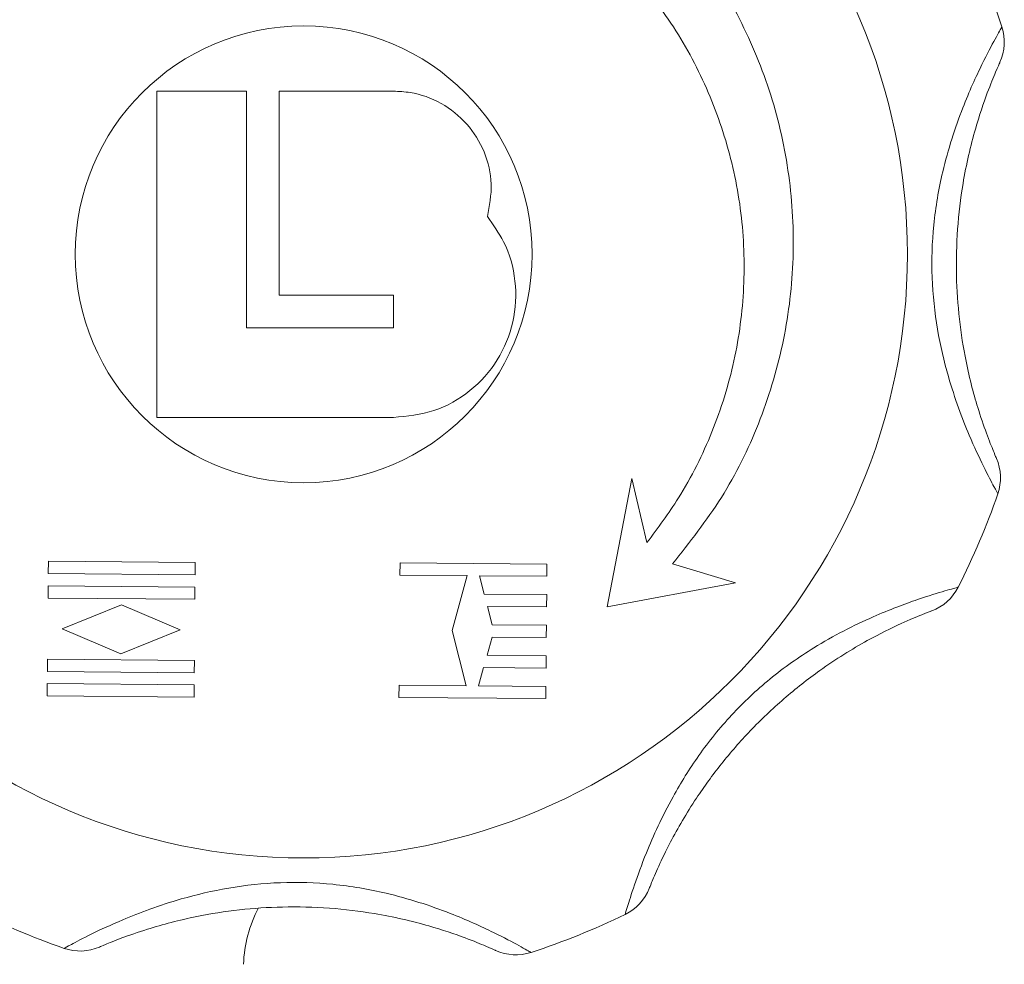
# Model space of a CAD drawing. Header units: millimetres. Extents: x 110 to 833, y 73 to 902.
# Tile 21 of 23: x 737 to 798, y 687 to 745. Entities that reach past the tile are written whole.
import ezdxf

# ---------------------------------------------------------------- set-up
doc = ezdxf.new("R2010")
doc.units = ezdxf.units.MM

msp = doc.modelspace()

# ---------------------------------------------------------------- linework, layer by layer
at = {"color": 7, "linetype": 'Continuous', "lineweight": 15}
for p, q in [((745.868, 740.21), (745.868, 720.21)), ((751.368, 740.21), (745.868, 740.21)), ((751.368, 725.71), (751.368, 740.21)), ((753.368, 740.21), (753.368, 727.71)), ((760.368, 740.21), (753.368, 740.21)), ((753.368, 727.71), (760.368, 727.71)), ((760.368, 727.71), (760.368, 725.71)), ((760.368, 725.71), (751.368, 725.71)), ((745.868, 720.21), (760.368, 720.21)), ((774.988, 716.461), (773.459, 708.609)), ((775.907, 712.547), (774.988, 716.461)), ((739.221, 711.393), (739.215, 710.643)), ((748.221, 711.315), (739.221, 711.393)), ((748.214, 710.565), (748.221, 711.315)), ((760.776, 711.302), (760.769, 710.552)), ((769.775, 711.223), (760.776, 711.302)), ((769.769, 710.473), (769.775, 711.223)), ((781.325, 710.07), (777.475, 711.231)), ((739.215, 710.643), (748.214, 710.565)), ((760.769, 710.552), (764.894, 710.516)), ((764.894, 710.516), (763.96, 707.149)), ((765.644, 710.509), (769.769, 710.473)), ((765.936, 709.382), (765.644, 710.509)), ((739.208, 709.893), (739.202, 709.143)), ((748.208, 709.815), (739.208, 709.893)), ((748.201, 709.065), (748.208, 709.815)), ((773.459, 708.609), (781.325, 710.07)), ((739.202, 709.143), (748.201, 709.065)), ((769.759, 709.348), (765.936, 709.382)), ((769.752, 708.598), (769.759, 709.348)), ((743.698, 708.729), (740.064, 707.261)), ((747.306, 707.198), (743.698, 708.729)), ((766.13, 708.63), (769.752, 708.598)), ((766.422, 707.503), (766.13, 708.63)), ((740.064, 707.261), (743.672, 705.729)), ((743.672, 705.729), (747.306, 707.198)), ((769.743, 707.474), (766.422, 707.503)), ((769.736, 706.724), (769.743, 707.474)), ((763.96, 707.149), (764.835, 703.766)), ((766.104, 705.63), (766.415, 706.753)), ((766.415, 706.753), (769.736, 706.724)), ((739.169, 705.394), (739.162, 704.644)), ((748.168, 705.315), (739.169, 705.394)), ((769.726, 705.599), (766.104, 705.63)), ((769.72, 704.849), (769.726, 705.599)), ((748.162, 704.565), (748.168, 705.315)), ((765.585, 703.76), (765.896, 704.882)), ((765.896, 704.882), (769.72, 704.849)), ((739.162, 704.644), (748.162, 704.565)), ((739.156, 703.894), (739.149, 703.144)), ((748.155, 703.815), (739.156, 703.894)), ((748.149, 703.065), (748.155, 703.815)), ((760.71, 703.802), (760.704, 703.052)), ((764.835, 703.766), (760.71, 703.802)), ((769.71, 703.724), (765.585, 703.76)), ((769.703, 702.974), (769.71, 703.724)), ((739.149, 703.144), (748.149, 703.065)), ((760.704, 703.052), (769.703, 702.974))]:
    msp.add_line(p, q, dxfattribs=at)
for radius in [37, 14]:
    msp.add_circle((754.868, 730.21), radius, dxfattribs=at)
for centre, radius, start, end in [((754.868, 730.21), 45, 18.03507, 25.96493), ((794.804, 743.213), 3, 335.63513, 18.03507), ((794.571, 716.512), 3, 340.96493, 23.36487), ((754.868, 730.21), 45, 333.03507, 340.96493), ((792.302, 711.165), 3, 290.63513, 333.03507), ((773.256, 692.449), 3, 295.96493, 338.36487), ((754.868, 730.21), 45, 243.03507, 250.96493), ((759.176, 686.414), 8, 152.14541, 178), ((754.868, 730.21), 45, 288.03507, 295.96493), ((741.169, 690.506), 3, 250.96493, 293.36487), ((767.871, 690.273), 3, 245.63513, 288.03507)]:
    msp.add_arc(centre, radius, start, end, dxfattribs=at)
for points, knots in [([(777.475, 711.231), (778.52, 712.557), (780.612, 715.209), (782.858, 719.777), (784.341, 724.629), (784.991, 729.667), (784.772, 734.74), (783.724, 739.711), (781.83, 744.418), (779.436, 748.429), (777.481, 750.651), (776.64, 751.606)], [0, 0, 0, 0, 0.114229, 0.228457, 0.342689, 0.45692, 0.571154, 0.685387, 0.799621, 0.913855, 1, 1, 1, 1]), ([(773.743, 748.759), (774.775, 747.643), (776.839, 745.412), (779.178, 741.472), (780.851, 737.224), (781.791, 732.75), (781.954, 728.183), (781.364, 723.649), (779.998, 719.291), (778.147, 715.551), (776.574, 713.44), (775.907, 712.547)], [0, 0, 0, 0, 0.11449, 0.22898, 0.343474, 0.457968, 0.572464, 0.68696, 0.801457, 0.915955, 1, 1, 1, 1]), ([(797.407, 715.533), (797.358, 715.62), (797.262, 715.792), (796.563, 717.114), (795.75, 718.856), (794.989, 720.778), (794.279, 722.941), (793.647, 725.629), (793.308, 728.783), (793.411, 732.058), (793.905, 734.922), (794.574, 737.316), (795.406, 739.644), (796.422, 741.876), (797.317, 743.554), (797.637, 744.107), (797.653, 744.136), (797.657, 744.142)], [0, 0, 0, 0, 0.07471, 0.147656, 0.219564, 0.270922, 0.323815, 0.397478, 0.474063, 0.551015, 0.630949, 0.683293, 0.736876, 0.826072, 0.902519, 0.981571, 1, 1, 1, 1]), ([(797.537, 741.975), (797.535, 741.971), (797.524, 741.947), (797.32, 741.499), (796.748, 740.114), (795.951, 737.778), (795.265, 734.83), (794.901, 731.759), (794.827, 728.957), (795.019, 726.226), (795.38, 723.922), (795.816, 722.053), (796.28, 720.441), (796.791, 718.989), (797.233, 717.91), (797.294, 717.771), (797.325, 717.701)], [0, 0, 0, 0, 0.0175053, 0.092617, 0.1656141, 0.2525458, 0.3600893, 0.4439203, 0.5278415, 0.6071763, 0.6863527, 0.7383447, 0.7902515, 0.8595597, 0.9290301, 1, 1, 1, 1]), ([(766.124, 732.518), (766.251, 733.183), (766.504, 734.513), (766.019, 736.527), (764.945, 738.266), (763.347, 739.544), (761.728, 740.139), (760.713, 740.192), (760.368, 740.21)], [0, 0, 0, 0, 0.181568, 0.363168, 0.544434, 0.725457, 0.906568, 1, 1, 1, 1]), ([(760.368, 720.21), (761.211, 720.293), (762.898, 720.458), (765.144, 721.752), (766.849, 723.656), (767.826, 726.033), (767.954, 728.582), (767.33, 730.842), (766.481, 732.021), (766.124, 732.518)], [0, 0, 0, 0, 0.148946, 0.297913, 0.446642, 0.595103, 0.743472, 0.891966, 1, 1, 1, 1]), ([(774.57, 689.752), (774.597, 689.848), (774.65, 690.037), (775.091, 691.466), (775.747, 693.273), (776.568, 695.171), (777.596, 697.201), (779.05, 699.549), (781.04, 702.02), (783.428, 704.263), (785.803, 705.938), (787.97, 707.158), (790.204, 708.216), (792.501, 709.076), (794.32, 709.629), (794.936, 709.794), (794.969, 709.803), (794.975, 709.805)], [0, 0, 0, 0, 0.07471, 0.147656, 0.219564, 0.270922, 0.323815, 0.397478, 0.474063, 0.551015, 0.630949, 0.683293, 0.736876, 0.826072, 0.902519, 0.981571, 1, 1, 1, 1]), ([(793.359, 708.358), (793.354, 708.356), (793.33, 708.347), (792.868, 708.174), (791.485, 707.6), (789.27, 706.511), (786.7, 704.912), (784.271, 702.998), (782.237, 701.068), (780.441, 699.001), (779.068, 697.117), (778.055, 695.487), (777.243, 694.019), (776.578, 692.631), (776.127, 691.555), (776.072, 691.414), (776.045, 691.343)], [0, 0, 0, 0, 0.017505, 0.092617, 0.165614, 0.252546, 0.360089, 0.44392, 0.527841, 0.607176, 0.686353, 0.738345, 0.790251, 0.85956, 0.92903, 1, 1, 1, 1]), ([(740.191, 687.67), (740.278, 687.719), (740.449, 687.815), (741.771, 688.514), (743.513, 689.327), (745.436, 690.089), (747.598, 690.798), (750.287, 691.43), (753.44, 691.77), (756.716, 691.667), (759.58, 691.172), (761.974, 690.503), (764.302, 689.671), (766.534, 688.655), (768.212, 687.76), (768.764, 687.441), (768.794, 687.424), (768.8, 687.421)], [0, 0, 0, 0, 0.07471, 0.147656, 0.219564, 0.270922, 0.323815, 0.397478, 0.474063, 0.551015, 0.630949, 0.683293, 0.736876, 0.826072, 0.902519, 0.981571, 1, 1, 1, 1]), ([(766.633, 687.541), (766.629, 687.543), (766.605, 687.553), (766.157, 687.758), (764.772, 688.33), (762.436, 689.127), (759.499, 689.809), (756.429, 690.179), (753.639, 690.249), (750.896, 690.064), (748.599, 689.7), (746.717, 689.264), (745.105, 688.799), (743.647, 688.286), (742.568, 687.844), (742.429, 687.783), (742.359, 687.752)], [0, 0, 0, 0, 0.017505, 0.092618, 0.165616, 0.252548, 0.360093, 0.442859, 0.527837, 0.606062, 0.686344, 0.737596, 0.790249, 0.859558, 0.929029, 1, 1, 1, 1])]:
    msp.add_open_spline(points, degree=3, knots=knots, dxfattribs=at)

doc.saveas('drawing.dxf')
